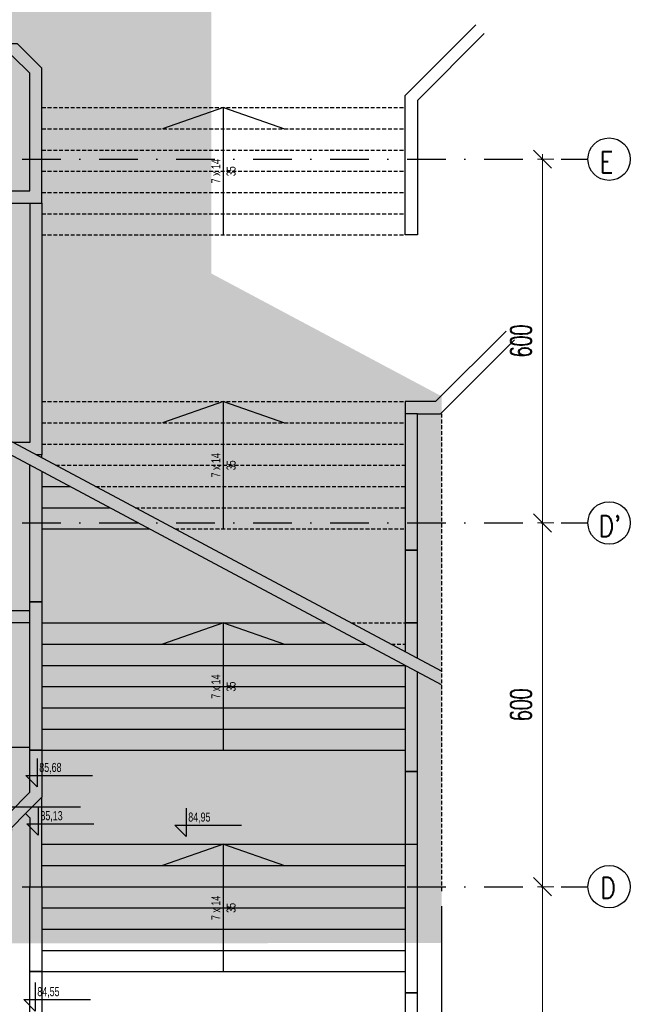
# Model space of a CAD drawing. Header units: centimetres. Extents: x -10702 to 24628, y -4437 to 19798.
# Tile 69 of 92: x 14218 to 15227, y 8406 to 10030. Entities that reach past the tile are written whole.
import ezdxf

# ---------------------------------------------------------------- set-up
doc = ezdxf.new("R2010")
doc.units = ezdxf.units.CM
doc.header["$PDMODE"] = 35
doc.header["$PDSIZE"] = 0.1
doc.linetypes.add('Kondygnacja  -0_5$0$HIDDEN', pattern=[9.525, 6.35, -3.175])
doc.linetypes.add('Osie rzutów$0$DASHDOT2', pattern=[12.7, 6.35, -3.175, 0, -3.175])
doc.layers.get('0').update_dxf_attribs({"color": 8})
doc.layers.get('DEFPOINTS').update_dxf_attribs({"color": 8})
for name, color, linetype in [('Kondygnacja  -0_5$0$ARCH_GRUNT', 8, 'Continuous'), ('Kondygnacja  -0_5$0$ARCH_INFO_KOTY_WYSOKOŚCIOWE_IST', 8, 'Continuous'), ('Kondygnacja  -0_5$0$ARCH_INFO_OPISY', 8, 'Continuous'), ('Kondygnacja  -0_5$0$ARCH_INFO_SCHODY_IST', 8, 'Continuous'), ('Kondygnacja  -0_5$0$ARCH_NIEWIDOK_IST', 8, 'Kondygnacja  -0_5$0$HIDDEN'), ('Kondygnacja  -0_5$0$ARCH_SCHODY ZEW.', 8, 'Continuous'), ('Kondygnacja  -0_5$0$ARCH_WIDOK_IST', 8, 'Continuous'), ('Kondygnacja  -0_5$0$ARCH_ŻELBET_IST', 8, 'Continuous'), ('Osie rzutów$0$ARCH_INFO_OSIE_IST', 8, 'Osie rzutów$0$DASHDOT2'), ('Osie rzutów$0$ARCH_INFO_OSIE_OPISY_IST', 8, 'Continuous')]:
    doc.layers.add(name, color=color, linetype=linetype)
doc.layers.add('Osie rzutów$0$ARCH_INFO_WYMIARY', color=8, linetype='Continuous', lineweight=9)
doc.styles.add('Kondygnacja  -0_5$0$Dimensions', font='arial.ttf', dxfattribs={"width": 0.7})
doc.styles.add('Kondygnacja  -0_5$0$ROMANS-50-CM', font='romans.shx', dxfattribs={"width": 0.8, "height": 10})
doc.styles.add('Kondygnacja  -0_5$0$Standard', font='txt')
doc.styles.add('Osie rzutów$0$ROMANS-250-CM', font='romans.shx', dxfattribs={"width": 0.8, "height": 50})
doc.styles.add('Osie rzutów$0$wymiary_cuprum', font='Romans.shx', dxfattribs={"width": 0.6})
doc.dimstyles.new('Kondygnacja  -0_5$0$ISO-25', dxfattribs={"dimtxt": 2.5, "dimasz": 2.5, "dimexe": 1.25, "dimexo": 0.625, "dimtad": 1, "dimtxsty": 'Kondygnacja  -0_5$0$Standard', "dimcen": 2.5, "dimadec": 0, "dimazin": 0, "dimtfac": 1, "dimtmove": 0, "dimatfit": 3, "dimfxl": 0, "dimarcsym": 0})
doc.dimstyles.new('Osie rzutów$0$ARCH_ CT', dxfattribs={"dimtxt": 20, "dimasz": 20, "dimexe": 12, "dimexo": 20, "dimgap": 5, "dimtad": 1, "dimdec": 1, "dimrnd": 0.5, "dimzin": 9, "dimdsep": 46, "dimtxsty": 'Osie rzutów$0$wymiary_cuprum', "dimblk": 'Osie rzutów$0$_Oblique', "dimcen": 8, "dimdle": 12, "dimclrd": 256, "dimclre": 256, "dimclrt": 55, "dimadec": 1, "dimazin": 0, "dimtfac": 1, "dimtdec": 1, "dimtmove": 1, "dimatfit": 2, "dimldrblk": 'Osie rzutów$0$_Dot', "dimfxl": 0, "dimtolj": 1, "dimtzin": 0, "dimlwd": -1, "dimlwe": -1, "dimarcsym": 0})

# ---------------------------------------------------------------- blocks, each defined once
blk = doc.blocks.new('Osie rzutów$0$_Oblique')
at = {"color": 0, "linetype": 'ByBlock', "lineweight": -2}
blk.add_line((-0.5, -0.5), (0.5, 0.5), dxfattribs=at)
blk = doc.blocks.new('*D70')
at = {"layer": 'DEFPOINTS', "color": 0}
for p in [(15115.5, 9800), (15081.5, 9200), (15115.5, 9200)]:
    blk.add_point(p, dxfattribs=at)
at = {"layer": 'Osie rzutów$0$ARCH_INFO_WYMIARY'}
for p, q in [((15100.5, 9800), (15073.5, 9800)), ((15081.5, 9808), (15081.5, 9192)), ((15100.5, 9200), (15073.5, 9200))]:
    blk.add_line(p, q, dxfattribs=at)
at = {"layer": 'Osie rzutów$0$ARCH_INFO_WYMIARY', "xscale": 30, "yscale": 30, "zscale": 30}
for p, rotation in [((15081.5, 9800), 90), ((15081.5, 9200), 270)]:
    blk.add_blockref('Osie rzutów$0$_Oblique', p, dxfattribs=dict(at, rotation=rotation))
at = {"layer": 'Osie rzutów$0$ARCH_INFO_WYMIARY', "color": 55, "insert": (15046, 9500), "char_height": 35, "attachment_point": 5, "rotation": 90, "style": 'Osie rzutów$0$wymiary_cuprum'}
blk.add_mtext('\\A1;600', dxfattribs=at)
blk = doc.blocks.new('Osie rzutów$0$_Dot')
at = {"color": 0, "linetype": 'ByBlock', "lineweight": -2}
blk.add_line((-0.5, 0), (-1, 0), dxfattribs=at)
at = {"color": 0, "linetype": 'ByBlock', "const_width": 0.5}
blk.add_lwpolyline([(-0.25, 0, 1), (0.25, 0, 1)], format="xyb", close=True, dxfattribs=at)
blk = doc.blocks.new('*D71')
at = {"layer": 'DEFPOINTS', "color": 0}
for p in [(15115.5, 9200), (15081.5, 8600), (15115.5, 8600)]:
    blk.add_point(p, dxfattribs=at)
at = {"layer": 'Osie rzutów$0$ARCH_INFO_WYMIARY'}
for p, q in [((15100.5, 9200), (15073.5, 9200)), ((15081.5, 9208), (15081.5, 8592)), ((15100.5, 8600), (15073.5, 8600))]:
    blk.add_line(p, q, dxfattribs=at)
at = {"layer": 'Osie rzutów$0$ARCH_INFO_WYMIARY', "xscale": 30, "yscale": 30, "zscale": 30}
for p, rotation in [((15081.5, 9200), 90), ((15081.5, 8600), 270)]:
    blk.add_blockref('Osie rzutów$0$_Oblique', p, dxfattribs=dict(at, rotation=rotation))
at = {"layer": 'Osie rzutów$0$ARCH_INFO_WYMIARY', "color": 55, "insert": (15046, 8900), "char_height": 35, "attachment_point": 5, "rotation": 90, "style": 'Osie rzutów$0$wymiary_cuprum'}
blk.add_mtext('\\A1;600', dxfattribs=at)
blk = doc.blocks.new('*D72')
at = {"layer": 'DEFPOINTS', "color": 0}
for p in [(15115.5, 8600), (15081.5, 8000), (15115.5, 8000)]:
    blk.add_point(p, dxfattribs=at)
at = {"layer": 'Osie rzutów$0$ARCH_INFO_WYMIARY'}
for p, q in [((15081.5, 8608), (15081.5, 7992)), ((15100.5, 8600), (15073.5, 8600)), ((15100.5, 8000), (15073.5, 8000))]:
    blk.add_line(p, q, dxfattribs=at)
at = {"layer": 'Osie rzutów$0$ARCH_INFO_WYMIARY', "xscale": 30, "yscale": 30, "zscale": 30}
for p, rotation in [((15081.5, 8600), 90), ((15081.5, 8000), 270)]:
    blk.add_blockref('Osie rzutów$0$_Oblique', p, dxfattribs=dict(at, rotation=rotation))
at = {"layer": 'Osie rzutów$0$ARCH_INFO_WYMIARY', "color": 55, "insert": (15046, 8300), "char_height": 35, "attachment_point": 5, "rotation": 90, "style": 'Osie rzutów$0$wymiary_cuprum'}
blk.add_mtext('\\A1;600', dxfattribs=at)
blk = doc.blocks.new('Kondygnacja  -0_5$0$_Dot')
at = {"color": 0, "linetype": 'ByBlock', "lineweight": -2}
blk.add_line((-0.5, 0), (-1, 0), dxfattribs=at)
at = {"color": 0, "linetype": 'ByBlock', "const_width": 0.5}
blk.add_lwpolyline([(-0.25, 0, 1), (0.25, 0, 1)], format="xyb", close=True, dxfattribs=at)
blk = doc.blocks.new('Osie rzutów')
at = {"layer": 'Osie rzutów$0$ARCH_INFO_OSIE_IST', "ltscale": 10}
for p, q in [((4436.04, 9800), (15156.54, 9800)), ((4436.04, 9200), (15156.54, 9200)), ((4436.04, 8600), (15156.54, 8600))]:
    blk.add_line(p, q, dxfattribs=at)
at = {"layer": 'Osie rzutów$0$ARCH_INFO_OSIE_OPISY_IST'}
for centre in [(15191.54, 9800), (15191.54, 9200), (15191.54, 8600)]:
    blk.add_circle(centre, 35, dxfattribs=at)
at = {"layer": 'Osie rzutów$0$ARCH_INFO_OSIE_OPISY_IST', "style": 'Osie rzutów$0$ROMANS-250-CM', "width": 0.8}
for s, p in [('E', (15175.79, 9777.67)), ("D'", (15174.2, 9177.06)), ('D', (15177.02, 8580.63))]:
    blk.add_text(s, height=35, dxfattribs=at).set_placement(p)
at = {"layer": 'Osie rzutów$0$ARCH_INFO_WYMIARY'}
for base, p1, p2, picture, middle in [((15081.54, 9200), (15115.47, 9800), (15115.47, 9200), '*D70', (15046.04, 9500)), ((15081.54, 8600), (15115.47, 9200), (15115.47, 8600), '*D71', (15046.04, 8900)), ((15081.54, 8000), (15115.47, 8600), (15115.47, 8000), '*D72', (15046.04, 8300))]:
    dim = blk.add_linear_dim(base=base, p1=p1, p2=p2, angle=270, dimstyle='Osie rzutów$0$ARCH_ CT', override={"dimtxt": 35, "dimasz": 30, "dimexe": 8, "dimexo": 15, "dimgap": 18, "dimdle": 8}, dxfattribs=at)
    dim.commit()
    dim.dimension.update_dxf_attribs({"geometry": picture, "text_midpoint": middle})

msp = doc.modelspace()

# ---------------------------------------------------------------- hatches: boundary and pattern name
at = {"layer": 'Kondygnacja  -0_5$0$ARCH_GRUNT', "linetype": 'Continuous', "lineweight": 5}
h = msp.add_hatch(dxfattribs=at)
h.set_pattern_fill('EARTH', color=256, scale=15, angle=45, style=0)
h.paths.add_polyline_path([(1133.967, 11046.454), (2362.513, 12275), (4925, 12275), (4925, 14755), (7550.104, 14755), (8720.104, 13585), (9935, 13585), (9935, 12742), (10195, 12742), (10195, 12464.645), (10065.178, 12334.822), (10020.355, 12290), (11107.426, 12290), (13507.426, 9890), (14135, 9890), (14135, 8825), (14045, 8825), (14045, 8794.645), (13865.355, 8615), (13550, 8615), (13550, 8506), (14915, 8507.069), (14915, 8955.706), (14915, 9408.893), (14535, 9611.265), (14535, 10290), (13673.112, 10290), (11273.112, 12690), (10595, 12690), (10595, 13102), (10335, 13102), (10335, 13985), (8885.79, 13985), (7715.79, 15155), (4525, 15155), (4525, 12675), (2196.827, 12675), (851.124, 11329.297)])

# ---------------------------------------------------------------- linework, layer by layer
at = {"layer": 'Kondygnacja  -0_5$0$ARCH_INFO_KOTY_WYSOKOŚCIOWE_IST'}
for points in [[(14247.094, 8811.569), (14247.094, 8764.725), (14228.344, 8783.475), (14338.863, 8783.475)], [(14248.992, 8731.998), (14248.992, 8685.155), (14230.242, 8703.905), (14340.762, 8703.905)], [(14493.033, 8729.699), (14493.033, 8682.855), (14474.283, 8701.605), (14584.803, 8701.605)], [(14243.822, 8441.77), (14243.822, 8394.926), (14225.072, 8413.676), (14335.591, 8413.676)]]:
    msp.add_lwpolyline(points, dxfattribs=at)
at = {"layer": 'Kondygnacja  -0_5$0$ARCH_INFO_SCHODY_IST'}
for points in [[(14555, 9675), (14555, 9885), (14454.276, 9850)], [(14555, 9675), (14555, 9885), (14655.724, 9850)], [(14555, 9190), (14555, 9400), (14454.276, 9365)], [(14555, 9190), (14555, 9400), (14655.724, 9365)], [(14915, 8955.706), (14135, 9371.1)], [(14915, 8933.047), (14135, 9348.441)], [(14555, 8825), (14555, 9035), (14454.276, 9000)], [(14555, 8825), (14555, 9035), (14655.724, 9000)], [(14555, 8460), (14555, 8670), (14454.276, 8635)], [(14555, 8460), (14555, 8670), (14655.724, 8635)]]:
    msp.add_lwpolyline(points, dxfattribs=at)
at = {"layer": 'Kondygnacja  -0_5$0$ARCH_NIEWIDOK_IST'}
msp.add_line((14915, 9380), (14915, 8590.706), dxfattribs=at)
for points in [[(14255, 9885), (14855, 9885)], [(14255, 9850), (14855, 9850)], [(14255, 9815), (14855, 9815)], [(14255, 9780), (14855, 9780)], [(14255, 9745), (14855, 9745)], [(14255, 9710), (14855, 9710)], [(14255, 9675), (14855, 9675)], [(14255, 9400), (14855, 9400)], [(14255, 9365), (14855, 9365)], [(14255, 9330), (14855, 9330)], [(14277.896, 9295), (14855, 9295)], [(14343.617, 9260), (14855, 9260)], [(14409.337, 9225), (14855, 9225)], [(14475.058, 9190), (14855, 9190)], [(14766.107, 9035), (14855, 9035)], [(14831.828, 9000), (14855, 9000)]]:
    msp.add_lwpolyline(points, dxfattribs=at)
at = {"layer": 'Kondygnacja  -0_5$0$ARCH_SCHODY ZEW.'}
for points in [[(14255, 9260), (14301.068, 9260)], [(14255, 9225), (14366.789, 9225)], [(14255, 9190), (14432.51, 9190)], [(14255, 9035), (14723.559, 9035)], [(14255, 9000), (14789.279, 9000)], [(14255, 8965), (14855, 8965)], [(14255, 8930), (14855, 8930)], [(14255, 8895), (14855, 8895)], [(14255, 8860), (14855, 8860)], [(14255, 8825), (14855, 8825)], [(14255, 8670), (14855, 8670)], [(14255, 8635), (14855, 8635)], [(14255, 8600), (14855, 8600)], [(14255, 8565), (14855, 8565)], [(14255, 8530), (14855, 8530)], [(14255, 8495), (14855, 8495)], [(14255, 8460), (14855, 8460)]]:
    msp.add_lwpolyline(points, dxfattribs=at)
at = {"layer": 'Kondygnacja  -0_5$0$ARCH_WIDOK_IST'}
for p, q in [((14875, 9380), (14855, 9380)), ((14135, 9055.757), (14235, 9055.757)), ((14135, 9035.757), (14235, 9035.757)), ((14135, 8830), (14235, 8830)), ((14915, 8568.047), (14915, 7713.627))]:
    msp.add_line(p, q, dxfattribs=at)
for points in [[(14255, 9284.534), (14255, 9070), (14235, 9070), (14235, 9295.185)], [(14235, 8952.845), (14235, 9070), (14255, 9070), (14255, 8942.193)], [(14255, 9070), (14255, 8825), (14235, 8825), (14235, 9070)], [(14855, 8965), (14855, 8790), (14875, 8790), (14875, 8954.349)], [(14855, 8670), (14855, 8425), (14875, 8425), (14875, 8670)]]:
    msp.add_lwpolyline(points, dxfattribs=at)
for points in [[(14163.358, 8684.142), (14235, 8755.784), (14235, 8825), (14255, 8825), (14255, 8747.5), (14177.5, 8670)], [(14855, 8670), (14875, 8670), (14875, 8790), (14855, 8790)], [(14235, 8600), (14255, 8600), (14255, 8747.5), (14228, 8720.5), (14235, 8713.5)], [(14235, 8600), (14255, 8600), (14255, 8460), (14235, 8460)], [(14177.5, 8305), (14163.358, 8319.142), (14235, 8390.784), (14235, 8460), (14255, 8460), (14255, 8382.5)], [(14855.001, 8305), (14875.001, 8305), (14875.001, 8425), (14855.001, 8425)]]:
    msp.add_lwpolyline(points, close=True, dxfattribs=at)
at = {"layer": 'Kondygnacja  -0_5$0$ARCH_ŻELBET_IST', "ltscale": 4}
for points in [[(14985.485, 10007.201), (14875, 9896.716), (14875, 9675), (14855, 9675), (14855, 9905), (14971.343, 10021.343)], [(14135, 9727.5), (14255, 9727.5), (14255, 9949.995), (14215, 9989.995), (14145, 9989.995), (14105, 9949.995), (14105, 9890)], [(14135, 9747.5), (14235, 9747.5), (14235, 9941.711), (14206.716, 9969.995), (14153.284, 9969.995), (14125, 9941.711), (14125, 9890)], [(14235, 9727.5), (14235, 9332.5), (14207.481, 9332.5)], [(14255, 9727.5), (14255, 9312.5), (14245.036, 9312.5)], [(15021.343, 9516.343), (14905, 9400), (14855, 9400), (14855, 9155), (14875, 9155), (14875, 9380), (14913.284, 9380), (15035.485, 9502.201)], [(14255, 9307.193), (14255, 9312.5)], [(14875, 8977.008), (14875, 9035), (14855, 9035), (14855, 8987.659)]]:
    msp.add_lwpolyline(points, dxfattribs=at)
msp.add_lwpolyline([(14855, 9035), (14875, 9035), (14875, 9155), (14855, 9155)], close=True, dxfattribs=at)

# ---------------------------------------------------------------- block references
at = {"layer": 'Osie rzutów$0$ARCH_INFO_OSIE_OPISY_IST'}
msp.add_blockref('Osie rzutów', (0, 0), dxfattribs=at)

# ---------------------------------------------------------------- texts
at = {"layer": 'Kondygnacja  -0_5$0$ARCH_INFO_KOTY_WYSOKOŚCIOWE_IST', "char_height": 15, "attachment_point": 5, "style": 'Kondygnacja  -0_5$0$Dimensions'}
for s, insert in [('85,68', (14269.145, 8795.302)), ('85,13', (14271.044, 8715.731)), ('84,95', (14515.085, 8713.432)), ('84,55', (14265.873, 8425.503))]:
    msp.add_mtext(s, dxfattribs=dict(at, insert=insert))
at = {"layer": 'Kondygnacja  -0_5$0$ARCH_INFO_OPISY', "insert": (14050.246, 8753.638), "char_height": 15, "width": 626.53268, "attachment_point": 1, "style": 'Kondygnacja  -0_5$0$ROMANS-50-CM'}
msp.add_mtext('Klapy żaluzjowe do\\Pnapowietrzania - \\Przędna dołu: -4,64\\Pszer. 137 cm\\Pwys. 295 cm', dxfattribs=at)
at = {"layer": 'Kondygnacja  -0_5$0$ARCH_INFO_SCHODY_IST', "char_height": 15, "attachment_point": 5, "rotation": 90, "style": 'Kondygnacja  -0_5$0$Dimensions'}
for insert in [(14555, 9780), (14555, 9295), (14555, 8930), (14555, 8565)]:
    msp.add_mtext('7 x 14\\P35', dxfattribs=dict(at, insert=insert))

# ---------------------------------------------------------------- leaders
at = {"layer": 'Kondygnacja  -0_5$0$ARCH_INFO_OPISY'}
for points in [[(13649, 8838), (14039.133, 8731.711), (14318.808, 8731.711)], [(13804, 8838), (14039.133, 8731.711), (14318.808, 8731.711)], [(13959, 8838), (14039.133, 8731.711), (14318.808, 8731.711)]]:
    msp.add_leader(points, dimstyle='Kondygnacja  -0_5$0$ISO-25', override={"dimscale": 5, "dimasz": 2, "dimtad": 0, "dimldrblk": 'Kondygnacja  -0_5$0$_Dot'}, dxfattribs=at)

doc.saveas('drawing.dxf')
